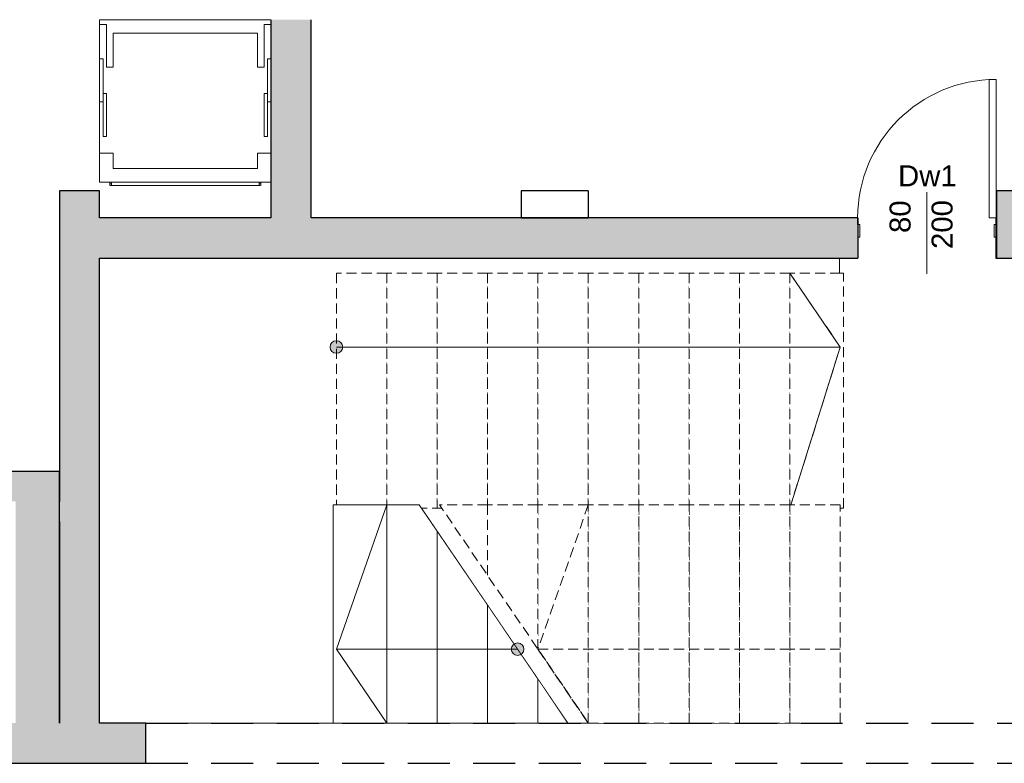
# Model space of a CAD drawing. Header units: centimetres. Extents: x -25572 to 23555, y -2435 to 15405.
# Tile 19 of 134: x 8440 to 9026, y -35 to 408. Entities that reach past the tile are written whole.
import ezdxf

# ---------------------------------------------------------------- set-up
doc = ezdxf.new("R2010")
doc.units = ezdxf.units.CM
doc.header["$MEASUREMENT"] = 0
for name, pattern in [('Przerywana długa', [39, 25, -14]), ('Przerywana gęsta', [9, 6, -3]), ('Wipeout_Contour', [100, 0, -100])]:
    doc.linetypes.add(name, pattern=pattern)
for name, color, linetype, lineweight in [('Nowe_0_Nr_pióra__15', 214, 'Continuous', 15), ('Nowe_210-A Pomieszczenia_Nr_pióra__41', 7, 'Continuous', 15), ('Nowe_220-A Ściany_Nr_pióra__19', 255, 'Continuous', 0), ('Nowe_220-A Ściany_Nr_pióra__23', 7, 'Continuous', 15), ('Nowe_220-A Ściany_Nr_pióra__27', 7, 'Continuous', 25), ('Nowe_220-A Ściany_Nr_pióra__3', 7, 'Continuous', 13), ('Nowe_220-A Ściany_Nr_pióra__7', 7, 'Continuous', 13), ('Nowe_250-A Schody Pochylnie_Nr_pióra__1', 7, 'Continuous', 13), ('Nowe_250-A Schody Pochylnie_Nr_pióra__11', 7, 'Continuous', 13), ('Nowe_250-A Schody Pochylnie_Nr_pióra__71', 7, 'Continuous', 13), ('Nowe_250-A Schody Pochylnie_Nr_pióra__91', 7, 'Continuous', 13), ('Nowe_450-K Stropy_Nr_pióra__21', 7, 'Continuous', 25), ('Nowe_450-K Stropy_Nr_pióra__89', 7, 'Continuous', 13)]:
    doc.layers.add(name, color=color, linetype=linetype, lineweight=lineweight)
doc.layers.add('Nowe_220-A Ściany_Nr_pióra__45', color=7, linetype='Continuous', lineweight=15, true_color=0x40a5ff)
doc.layers.add('Nowe_250-A Schody Pochylnie', color=7, linetype='Continuous')
doc.styles.add('STYL_AUTOMATYCZNY_6', font='arial.ttf')

msp = doc.modelspace()

# ---------------------------------------------------------------- hatches: boundary and pattern name
at = {"layer": 'Nowe_220-A Ściany_Nr_pióra__19', "linetype": 'Continuous', "lineweight": 0}
for points in [[(8589.29, 408), (8589.29, 290), (8613.29, 290), (8613.29, 408)], [(8463.38, 306), (8463.38, -11), (8487.38, -11), (8487.38, 306)], [(9051.38, 306), (9021.38, 306), (9021.38, 266), (9051.38, 266)], [(8487.38, 266), (8938.98, 266), (8938.98, 290), (8487.38, 290)], [(9020.98, 290), (9020.98, 266), (9021.38, 266), (9021.38, 290)], [(8463.38, 121), (8463.38, 139), (8413.38, 139), (8413.38, 121)], [(8463.38, -11), (8463.38, 121), (8437.38, 121), (8437.38, -11)], [(8272.38, -35), (8514.84, -35), (8514.84, -11), (8272.38, -11)]]:
    msp.add_hatch(color=255, dxfattribs=at).paths.add_polyline_path(points)

# ---------------------------------------------------------------- linework, layer by layer
at = {"layer": 'Nowe_0_Nr_pióra__15', "color": 214, "linetype": 'Continuous', "lineweight": 15}
for p, q in [((8487.38, 405.18), (8487.38, 408)), ((8589.38, 408), (8487.38, 408)), ((8491.38, 405.18), (8487.38, 405.18)), ((8487.38, 379.62), (8487.38, 405.18)), ((8491.38, 379.62), (8491.38, 405.18)), ((8585.38, 379.62), (8585.38, 405.18)), ((8585.38, 405.18), (8589.38, 405.18)), ((8589.38, 405.18), (8589.38, 408)), ((8589.38, 379.62), (8589.38, 405.18)), ((8495.38, 400), (8495.38, 379.62)), ((8495.38, 400), (8581.38, 400)), ((8581.38, 400), (8581.38, 379.62)), ((8487.38, 379.62), (8487.38, 328.48)), ((8495.38, 379.62), (8491.38, 379.62)), ((8581.38, 379.62), (8585.38, 379.62)), ((8589.38, 379.62), (8589.38, 328.48)), ((8487.38, 311.3), (8487.38, 328.48)), ((8487.38, 328.48), (8495.38, 328.48)), ((8495.38, 328.48), (8495.38, 319.3)), ((8589.38, 328.48), (8581.38, 328.48)), ((8581.38, 328.48), (8581.38, 319.3)), ((8589.38, 311.3), (8589.38, 328.48)), ((8495.38, 319.3), (8581.38, 319.3)), ((8589.38, 311.3), (8487.38, 311.3)), ((8493.38, 311.2), (8493.38, 309.2)), ((8583.04, 311.2), (8493.71, 311.2)), ((8494.38, 311.2), (8494.38, 309.2)), ((8582.38, 311.2), (8582.38, 309.2)), ((8583.38, 311.2), (8583.38, 309.2)), ((8493.38, 310.2), (8494.04, 310.2)), ((8583.04, 309.2), (8493.71, 309.2)), ((8583.38, 310.2), (8582.71, 310.2))]:
    msp.add_line(p, q, dxfattribs=at)
for points in [[(8487.38, 384.62), (8487.38, 359.05), (8489.38, 359.05), (8489.38, 384.62)], [(8589.38, 384.62), (8589.38, 359.05), (8587.38, 359.05), (8587.38, 384.62)], [(8489.38, 364.05), (8489.38, 338.48), (8491.38, 338.48), (8491.38, 364.05)], [(8587.38, 364.05), (8587.38, 338.48), (8585.38, 338.48), (8585.38, 364.05)]]:
    msp.add_lwpolyline(points, close=True, dxfattribs=at)
at = {"layer": 'Nowe_220-A Ściany_Nr_pióra__23', "color": 7, "linetype": 'Continuous', "lineweight": 15}
for p, q in [((8938.78, 286), (8938.78, 290)), ((8938.78, 290), (8938.98, 290)), ((8938.98, 290), (8938.98, 278.5)), ((9020.98, 278.5), (9020.98, 290)), ((9020.98, 290), (9021.18, 290)), ((9021.18, 290), (9021.18, 286)), ((8939.98, 286), (8938.78, 286)), ((8939.98, 278.5), (8939.98, 286)), ((9021.18, 286), (9019.98, 286)), ((9019.98, 286), (9019.98, 278.5)), ((8938.98, 278.5), (8939.98, 278.5)), ((9019.98, 278.5), (9020.98, 278.5))]:
    msp.add_line(p, q, dxfattribs=at)
at = {"layer": 'Nowe_220-A Ściany_Nr_pióra__27', "color": 7, "linetype": 'Continuous', "lineweight": 25}
for p, q in [((8938.98, 290), (8938.98, 278.5)), ((8938.98, 290), (8938.98, 278.5)), ((8938.98, 290), (8938.98, 278.5)), ((9020.98, 290), (9020.98, 278.5)), ((9020.98, 290), (9020.98, 278.5)), ((9020.98, 290), (9020.98, 278.5)), ((8938.98, 278.5), (8938.98, 266)), ((8938.98, 278.5), (8938.98, 266)), ((9020.98, 278.5), (9020.98, 266)), ((9020.98, 278.5), (9020.98, 266))]:
    msp.add_line(p, q, dxfattribs=at)
for points in [[(8589.29, 408), (8589.29, 290)], [(8613.29, 290), (8613.29, 408)], [(8463.38, 306), (8463.38, 121)], [(8487.38, 306), (8463.38, 306)], [(8487.38, 290), (8487.38, 306)], [(8778.38, 306), (8738.38, 306)], [(9051.38, 306), (9021.38, 306)], [(9021.38, 306), (9021.38, 266)], [(8589.29, 290), (8487.38, 290)], [(8938.98, 290), (8613.29, 290)], [(8738.38, 290), (8778.38, 290)], [(9021.38, 290), (9020.98, 290)], [(9021.38, 266), (9021.38, 290)], [(8487.38, -11), (8487.38, 266)], [(8487.38, 266), (8938.98, 266)], [(9020.98, 266), (9021.38, 266)], [(9021.38, 266), (9051.38, 266)], [(8463.38, 121), (8463.38, 139)], [(8463.38, -11), (8463.38, 121)], [(8463.38, 109), (8463.38, -11)], [(8514.84, -11), (8487.38, -11)], [(8514.84, -35), (8514.84, -11)], [(8272.38, -35), (8514.84, -35)]]:
    msp.add_lwpolyline(points, dxfattribs=at)
at = {"layer": 'Nowe_220-A Ściany_Nr_pióra__3', "color": 7, "linetype": 'Continuous', "lineweight": 13}
for p, q in [((9017.18, 290), (9017.18, 372.4)), ((9017.18, 372.4), (9021.18, 372.4)), ((9021.18, 372.4), (9021.18, 290)), ((9021.18, 290), (9017.18, 290))]:
    msp.add_line(p, q, dxfattribs=at)
msp.add_arc((9021.18, 290), 82.4, 90, 180, dxfattribs=at)
at = {"layer": 'Nowe_220-A Ściany_Nr_pióra__45', "color": 161, "linetype": 'Continuous', "lineweight": 15, "true_color": 0x40a5ff}
msp.add_line((8979.98, 305.18), (8979.98, 256.54), dxfattribs=at)
at = {"layer": 'Nowe_450-K Stropy_Nr_pióra__21', "color": 7, "linetype": 'Continuous', "lineweight": 25, "flags": 128}
for points in [[(8738.38, 306), (8738.38, 290)], [(8778.38, 306), (8778.38, 290)], [(8413.38, 139), (8463.38, 139)]]:
    msp.add_lwpolyline(points, dxfattribs=at)
at = {"layer": 'Nowe_450-K Stropy_Nr_pióra__21', "color": 7, "linetype": 'Przerywana długa', "lineweight": 25, "flags": 128}
msp.add_lwpolyline([(8514.84, -35), (9051.38, -35)], dxfattribs=at)
at = {"layer": 'Nowe_450-K Stropy_Nr_pióra__89', "color": 7, "linetype": 'Continuous', "lineweight": 13}
for points in [[(8928.02, -11), (8928.02, 266), (8487.38, 266), (8487.38, -11), (8514.84, -11)], [(8514.84, -11), (8928.02, -11), (8928.02, 266), (8487.38, 266), (8487.38, -11)]]:
    msp.add_lwpolyline(points, close=True, dxfattribs=at)

# ---------------------------------------------------------------- texts
at = {"layer": 'Nowe_210-A Pomieszczenia_Nr_pióra__41', "color": 7, "linetype": 'Continuous', "lineweight": 15, "insert": (8768.05, 447.95), "char_height": 15, "attachment_point": 2, "style": 'STYL_AUTOMATYCZNY_6'}
msp.add_mtext('\\A1;{\\pqc;\\pt0,25;\\fArial|b0|i0|c238|p0;\\W1.000000;1.21\\fArial|b0|i0|c238|p0;\\W1.000000;\\A1{\\H.66x;\\S^  ;}\\fArial|b0|i0|c238|p0;\\W1.000000;\\fArial|b0|i0|c238|p0;\\W1.000000;\\A1{\\H.66x;\\S^  ;}}', dxfattribs=at)
at = {"layer": 'Nowe_220-A Ściany_Nr_pióra__7', "color": 7, "linetype": 'Continuous', "lineweight": 13, "char_height": 12.5, "attachment_point": 7, "rotation": 90, "style": 'STYL_AUTOMATYCZNY_6'}
for s, insert in [('\\A1;{\\pql;\\pt0;\\fArial|b0|i0|c238|p0;\\W1.000000;80\\fArial|b0|i0|c238|p0;\\W1.000000;\\A1{\\H.66x;\\S^  ;}\\fArial|b0|i0|c238|p0;\\W1.000000;\\fArial|b0|i0|c238|p0;\\W1.000000;}', (8973.94, 280.93)), ('\\A1;{\\pql;\\pt0;\\fArial|b0|i0|c238|p0;\\W1.000000;200\\fArial|b0|i0|c238|p0;\\W1.000000;\\A1{\\H.66x;\\S^  ;}\\fArial|b0|i0|c238|p0;\\W1.000000;\\fArial|b0|i0|c238|p0;\\W1.000000;}', (8998.94, 271.4))]:
    msp.add_mtext(s, dxfattribs=dict(at, insert=insert))
at = {"layer": 'Nowe_220-A Ściany_Nr_pióra__7', "color": 7, "linetype": 'Continuous', "lineweight": 13, "insert": (8962.83, 308.75), "char_height": 12.5, "attachment_point": 7, "style": 'STYL_AUTOMATYCZNY_6'}
msp.add_mtext('\\A1;{\\pql;\\pt0;\\fArial|b0|i0|c238|p0;\\W1.000000;Dw1\\fArial|b0|i0|c238|p0;\\W1.000000;\\fArial|b0|i0|c238|p0;\\W1.000000;\\fArial|b0|i0|c238|p0;\\W1.000000;}', dxfattribs=at)

# ---------------------------------------------------------------- next in the draw order: wipeouts: each hides what was drawn before it
at = {"color": 254, "linetype": 'Wipeout_Contour', "lineweight": 0, "ltscale": 34582.725611}
msp.add_wipeout([(8628.38, 117), (8658.38, 117), (8658.38, 257), (8628.38, 257)], dxfattribs=at).dxf.layer = 'Nowe_250-A Schody Pochylnie'

# ---------------------------------------------------------------- next in the draw order: hatches: boundary and pattern name
at = {"layer": 'Nowe_250-A Schody Pochylnie_Nr_pióra__71', "linetype": 'Continuous', "lineweight": 13}
msp.add_hatch(color=7, dxfattribs=at).paths.add_polyline_path([(8628.38, 209.25, 1), (8628.38, 216.75, 1)])

# ---------------------------------------------------------------- next in the draw order: linework, layer by layer
at = {"layer": 'Nowe_250-A Schody Pochylnie_Nr_pióra__1', "color": 7, "linetype": 'Continuous', "lineweight": 13}
msp.add_line((8628.38, 119), (8628.38, -11), dxfattribs=at)
at = {"layer": 'Nowe_250-A Schody Pochylnie_Nr_pióra__11', "color": 7, "linetype": 'Continuous', "lineweight": 13}
msp.add_lwpolyline([(8628.38, 209.25, 1), (8628.38, 216.75, 1)], format="xyb", close=True, dxfattribs=at)
at = {"layer": 'Nowe_250-A Schody Pochylnie_Nr_pióra__91', "color": 7, "linetype": 'Przerywana gęsta', "lineweight": 13}
for p, q in [((8658.38, 257), (8628.38, 257)), ((8628.38, 257), (8628.38, 117)), ((8658.38, 117), (8658.38, 257)), ((8628.38, 117), (8658.38, 117))]:
    msp.add_line(p, q, dxfattribs=at)

# ---------------------------------------------------------------- next in the draw order: wipeouts: each hides what was drawn before it
at = {"color": 254, "linetype": 'Wipeout_Contour', "lineweight": 0, "ltscale": 34702.693722}
msp.add_wipeout([(8658.38, 117), (8688.38, 117), (8688.38, 257), (8658.38, 257)], dxfattribs=at).dxf.layer = 'Nowe_250-A Schody Pochylnie'

# ---------------------------------------------------------------- next in the draw order: linework, layer by layer
at = {"layer": 'Nowe_250-A Schody Pochylnie_Nr_pióra__1', "color": 7, "linetype": 'Continuous', "lineweight": 13}
msp.add_line((8677.64, 119), (8628.38, 119), dxfattribs=at)
at = {"layer": 'Nowe_250-A Schody Pochylnie_Nr_pióra__11', "color": 7, "linetype": 'Przerywana gęsta', "lineweight": 13}
msp.add_line((8628.38, 213), (8658.38, 213), dxfattribs=at)
at = {"layer": 'Nowe_250-A Schody Pochylnie_Nr_pióra__11', "color": 7, "linetype": 'Continuous', "lineweight": 13}
msp.add_line((8628.38, 213), (8658.38, 213), dxfattribs=at)
at = {"layer": 'Nowe_250-A Schody Pochylnie_Nr_pióra__91', "color": 7, "linetype": 'Przerywana gęsta', "lineweight": 13}
for p, q in [((8688.38, 257), (8658.38, 257)), ((8658.38, 257), (8658.38, 117)), ((8688.38, 117), (8688.38, 257)), ((8658.38, 117), (8688.38, 117))]:
    msp.add_line(p, q, dxfattribs=at)

# ---------------------------------------------------------------- next in the draw order: wipeouts: each hides what was drawn before it
at = {"color": 254, "linetype": 'Wipeout_Contour', "lineweight": 0, "ltscale": 34822.662054}
msp.add_wipeout([(8688.38, 117), (8718.38, 117), (8718.38, 257), (8688.38, 257)], dxfattribs=at).dxf.layer = 'Nowe_250-A Schody Pochylnie'

# ---------------------------------------------------------------- next in the draw order: linework, layer by layer
at = {"layer": 'Nowe_250-A Schody Pochylnie_Nr_pióra__91', "color": 7, "linetype": 'Przerywana gęsta', "lineweight": 13}
for p, q in [((8718.38, 257), (8688.38, 257)), ((8688.38, 257), (8688.38, 117)), ((8718.38, 117), (8718.38, 257)), ((8688.38, 117), (8718.38, 117))]:
    msp.add_line(p, q, dxfattribs=at)

# ---------------------------------------------------------------- next in the draw order: wipeouts: each hides what was drawn before it
at = {"color": 254, "linetype": 'Wipeout_Contour', "lineweight": 0, "ltscale": 34942.630603}
msp.add_wipeout([(8718.38, 117), (8748.38, 117), (8748.38, 257), (8718.38, 257)], dxfattribs=at).dxf.layer = 'Nowe_250-A Schody Pochylnie'

# ---------------------------------------------------------------- next in the draw order: linework, layer by layer
at = {"layer": 'Nowe_250-A Schody Pochylnie_Nr_pióra__91', "color": 7, "linetype": 'Przerywana gęsta', "lineweight": 13}
for p, q in [((8748.38, 257), (8718.38, 257)), ((8718.38, 257), (8718.38, 117)), ((8748.38, 117), (8748.38, 257)), ((8718.38, 117), (8748.38, 117))]:
    msp.add_line(p, q, dxfattribs=at)

# ---------------------------------------------------------------- next in the draw order: wipeouts: each hides what was drawn before it
at = {"color": 254, "linetype": 'Wipeout_Contour', "lineweight": 0, "ltscale": 35062.599367}
msp.add_wipeout([(8748.38, 117), (8778.38, 117), (8778.38, 257), (8748.38, 257)], dxfattribs=at).dxf.layer = 'Nowe_250-A Schody Pochylnie'

# ---------------------------------------------------------------- next in the draw order: linework, layer by layer
at = {"layer": 'Nowe_250-A Schody Pochylnie_Nr_pióra__91', "color": 7, "linetype": 'Przerywana gęsta', "lineweight": 13}
for p, q in [((8778.38, 257), (8748.38, 257)), ((8748.38, 257), (8748.38, 117)), ((8778.38, 117), (8778.38, 257)), ((8748.38, 117), (8778.38, 117))]:
    msp.add_line(p, q, dxfattribs=at)

# ---------------------------------------------------------------- next in the draw order: wipeouts: each hides what was drawn before it
at = {"color": 254, "linetype": 'Wipeout_Contour', "lineweight": 0, "ltscale": 35182.568344}
msp.add_wipeout([(8778.38, 117), (8808.38, 117), (8808.38, 257), (8778.38, 257)], dxfattribs=at).dxf.layer = 'Nowe_250-A Schody Pochylnie'

# ---------------------------------------------------------------- next in the draw order: linework, layer by layer
at = {"layer": 'Nowe_250-A Schody Pochylnie_Nr_pióra__91', "color": 7, "linetype": 'Przerywana gęsta', "lineweight": 13}
for p, q in [((8808.38, 257), (8778.38, 257)), ((8778.38, 257), (8778.38, 117)), ((8808.38, 117), (8808.38, 257)), ((8778.38, 117), (8808.38, 117))]:
    msp.add_line(p, q, dxfattribs=at)

# ---------------------------------------------------------------- next in the draw order: wipeouts: each hides what was drawn before it
at = {"color": 254, "linetype": 'Wipeout_Contour', "lineweight": 0, "ltscale": 35302.537532}
msp.add_wipeout([(8808.38, 117), (8838.38, 117), (8838.38, 257), (8808.38, 257)], dxfattribs=at).dxf.layer = 'Nowe_250-A Schody Pochylnie'

# ---------------------------------------------------------------- next in the draw order: linework, layer by layer
at = {"layer": 'Nowe_250-A Schody Pochylnie_Nr_pióra__91', "color": 7, "linetype": 'Przerywana gęsta', "lineweight": 13}
for p, q in [((8838.38, 257), (8808.38, 257)), ((8808.38, 257), (8808.38, 117)), ((8838.38, 117), (8838.38, 257)), ((8808.38, 117), (8838.38, 117))]:
    msp.add_line(p, q, dxfattribs=at)

# ---------------------------------------------------------------- next in the draw order: wipeouts: each hides what was drawn before it
at = {"color": 254, "linetype": 'Wipeout_Contour', "lineweight": 0, "ltscale": 35422.506928}
msp.add_wipeout([(8838.38, 117), (8868.38, 117), (8868.38, 257), (8838.38, 257)], dxfattribs=at).dxf.layer = 'Nowe_250-A Schody Pochylnie'

# ---------------------------------------------------------------- next in the draw order: linework, layer by layer
at = {"layer": 'Nowe_250-A Schody Pochylnie_Nr_pióra__91', "color": 7, "linetype": 'Przerywana gęsta', "lineweight": 13}
for p, q in [((8868.38, 257), (8838.38, 257)), ((8838.38, 257), (8838.38, 117)), ((8868.38, 117), (8868.38, 257)), ((8838.38, 117), (8868.38, 117))]:
    msp.add_line(p, q, dxfattribs=at)

# ---------------------------------------------------------------- next in the draw order: wipeouts: each hides what was drawn before it
at = {"color": 254, "linetype": 'Wipeout_Contour', "lineweight": 0, "ltscale": 35542.476532}
msp.add_wipeout([(8898.38, 257), (8868.38, 257), (8868.38, 117), (8898.38, 117)], dxfattribs=at).dxf.layer = 'Nowe_250-A Schody Pochylnie'

# ---------------------------------------------------------------- next in the draw order: linework, layer by layer
at = {"layer": 'Nowe_250-A Schody Pochylnie_Nr_pióra__91', "color": 7, "linetype": 'Przerywana gęsta', "lineweight": 13}
for p, q in [((8898.38, 257), (8868.38, 257)), ((8868.38, 257), (8868.38, 117)), ((8898.38, 117), (8898.38, 257)), ((8868.38, 117), (8898.38, 117))]:
    msp.add_line(p, q, dxfattribs=at)

# ---------------------------------------------------------------- next in the draw order: wipeouts: each hides what was drawn before it
at = {"color": 254, "linetype": 'Wipeout_Contour', "lineweight": 0, "ltscale": 53526.794236}
msp.add_wipeout([(8898.38, 257), (8898.38, 117), (8928.38, 117), (8930.38, 117), (8930.38, 257), (8928.38, 257)], dxfattribs=at).dxf.layer = 'Nowe_250-A Schody Pochylnie'

# ---------------------------------------------------------------- next in the draw order: linework, layer by layer
at = {"layer": 'Nowe_250-A Schody Pochylnie_Nr_pióra__11', "color": 7, "linetype": 'Przerywana gęsta', "lineweight": 13}
for p, q in [((8928.38, 213), (8898.38, 257)), ((8658.38, 213), (8898.38, 213)), ((8898.38, 213), (8928.38, 213)), ((8898.38, 117), (8928.38, 213))]:
    msp.add_line(p, q, dxfattribs=at)
at = {"layer": 'Nowe_250-A Schody Pochylnie_Nr_pióra__11', "color": 7, "linetype": 'Continuous', "lineweight": 13}
for p, q in [((8928.38, 213), (8898.38, 257)), ((8658.38, 213), (8898.38, 213)), ((8898.38, 213), (8928.38, 213)), ((8898.38, 117), (8928.38, 213))]:
    msp.add_line(p, q, dxfattribs=at)
at = {"layer": 'Nowe_250-A Schody Pochylnie_Nr_pióra__91', "color": 7, "linetype": 'Przerywana gęsta', "lineweight": 13}
for p, q in [((8898.38, 257), (8898.38, 117)), ((8928.38, 257), (8898.38, 257)), ((8930.38, 257), (8928.38, 257)), ((8930.38, 117), (8930.38, 257)), ((8898.38, 117), (8928.38, 117)), ((8928.38, 117), (8930.38, 117))]:
    msp.add_line(p, q, dxfattribs=at)

# ---------------------------------------------------------------- next in the draw order: wipeouts: each hides what was drawn before it
at = {"color": 254, "linetype": 'Wipeout_Contour', "lineweight": 0, "ltscale": 35655.104618}
msp.add_wipeout([(8898.38, 119), (8898.38, -11), (8928.38, -11), (8928.38, 119)], dxfattribs=at).dxf.layer = 'Nowe_250-A Schody Pochylnie'

# ---------------------------------------------------------------- next in the draw order: linework, layer by layer
at = {"layer": 'Nowe_250-A Schody Pochylnie_Nr_pióra__91', "color": 7, "linetype": 'Przerywana gęsta', "lineweight": 13}
for p, q in [((8928.38, 119), (8898.38, 119)), ((8898.38, 119), (8898.38, -11)), ((8928.38, -11), (8928.38, 119)), ((8898.38, -11), (8928.38, -11))]:
    msp.add_line(p, q, dxfattribs=at)

# ---------------------------------------------------------------- next in the draw order: wipeouts: each hides what was drawn before it
at = {"color": 254, "linetype": 'Wipeout_Contour', "lineweight": 0, "ltscale": 35535.11002}
msp.add_wipeout([(8868.38, 119), (8868.38, -11), (8898.38, -11), (8898.38, 119)], dxfattribs=at).dxf.layer = 'Nowe_250-A Schody Pochylnie'

# ---------------------------------------------------------------- next in the draw order: linework, layer by layer
at = {"layer": 'Nowe_250-A Schody Pochylnie_Nr_pióra__11', "color": 7, "linetype": 'Przerywana gęsta', "lineweight": 13}
msp.add_line((8928.38, 33), (8898.38, 33), dxfattribs=at)
at = {"layer": 'Nowe_250-A Schody Pochylnie_Nr_pióra__91', "color": 7, "linetype": 'Przerywana gęsta', "lineweight": 13}
for p, q in [((8898.38, 119), (8868.38, 119)), ((8868.38, 119), (8868.38, -11)), ((8898.38, -11), (8898.38, 119)), ((8868.38, -11), (8898.38, -11))]:
    msp.add_line(p, q, dxfattribs=at)

# ---------------------------------------------------------------- next in the draw order: wipeouts: each hides what was drawn before it
at = {"color": 254, "linetype": 'Wipeout_Contour', "lineweight": 0, "ltscale": 35415.115473}
msp.add_wipeout([(8838.38, 119), (8838.38, -11), (8868.38, -11), (8868.38, 119)], dxfattribs=at).dxf.layer = 'Nowe_250-A Schody Pochylnie'

# ---------------------------------------------------------------- next in the draw order: linework, layer by layer
at = {"layer": 'Nowe_250-A Schody Pochylnie_Nr_pióra__91', "color": 7, "linetype": 'Przerywana gęsta', "lineweight": 13}
for p, q in [((8868.38, 119), (8838.38, 119)), ((8838.38, 119), (8838.38, -11)), ((8868.38, -11), (8868.38, 119)), ((8838.38, -11), (8868.38, -11))]:
    msp.add_line(p, q, dxfattribs=at)

# ---------------------------------------------------------------- next in the draw order: wipeouts: each hides what was drawn before it
at = {"color": 254, "linetype": 'Wipeout_Contour', "lineweight": 0, "ltscale": 35295.120956}
msp.add_wipeout([(8808.38, 119), (8808.38, -11), (8838.38, -11), (8838.38, 119)], dxfattribs=at).dxf.layer = 'Nowe_250-A Schody Pochylnie'

# ---------------------------------------------------------------- next in the draw order: linework, layer by layer
at = {"layer": 'Nowe_250-A Schody Pochylnie_Nr_pióra__91', "color": 7, "linetype": 'Przerywana gęsta', "lineweight": 13}
for p, q in [((8838.38, 119), (8808.38, 119)), ((8808.38, 119), (8808.38, -11)), ((8838.38, -11), (8838.38, 119)), ((8808.38, -11), (8838.38, -11))]:
    msp.add_line(p, q, dxfattribs=at)

# ---------------------------------------------------------------- next in the draw order: wipeouts: each hides what was drawn before it
at = {"color": 254, "linetype": 'Wipeout_Contour', "lineweight": 0, "ltscale": 35175.126476}
msp.add_wipeout([(8778.38, 119), (8778.38, -11), (8808.38, -11), (8808.38, 119)], dxfattribs=at).dxf.layer = 'Nowe_250-A Schody Pochylnie'

# ---------------------------------------------------------------- next in the draw order: linework, layer by layer
at = {"layer": 'Nowe_250-A Schody Pochylnie_Nr_pióra__91', "color": 7, "linetype": 'Przerywana gęsta', "lineweight": 13}
for p, q in [((8808.38, 119), (8778.38, 119)), ((8778.38, 119), (8778.38, -11)), ((8808.38, -11), (8808.38, 119)), ((8778.38, -11), (8808.38, -11))]:
    msp.add_line(p, q, dxfattribs=at)

# ---------------------------------------------------------------- next in the draw order: wipeouts: each hides what was drawn before it
at = {"color": 254, "linetype": 'Wipeout_Contour', "lineweight": 0, "ltscale": 35055.189434}
msp.add_wipeout([(8748.38, 119), (8748.38, 33), (8778.38, -11), (8778.38, 119)], dxfattribs=at).dxf.layer = 'Nowe_250-A Schody Pochylnie'

# ---------------------------------------------------------------- next in the draw order: linework, layer by layer
at = {"layer": 'Nowe_250-A Schody Pochylnie_Nr_pióra__1', "color": 7, "linetype": 'Continuous', "lineweight": 13}
msp.add_line((8628.38, -11), (8766.27, -11), dxfattribs=at)
at = {"layer": 'Nowe_250-A Schody Pochylnie_Nr_pióra__91', "color": 7, "linetype": 'Przerywana gęsta', "lineweight": 13}
for p, q in [((8778.38, 119), (8748.38, 119)), ((8748.38, 119), (8748.38, 33)), ((8778.38, -11), (8778.38, 119))]:
    msp.add_line(p, q, dxfattribs=at)

# ---------------------------------------------------------------- next in the draw order: wipeouts: each hides what was drawn before it
at = {"color": 254, "linetype": 'Wipeout_Contour', "lineweight": 0, "ltscale": 34935.530485}
msp.add_wipeout([(8718.38, 119), (8718.38, 77), (8748.38, 33), (8748.38, 119)], dxfattribs=at).dxf.layer = 'Nowe_250-A Schody Pochylnie'
at = {"color": 254, "linetype": 'Wipeout_Contour', "lineweight": 0, "ltscale": 26263.549906}
msp.add_wipeout([(8766.27, -11), (8748.38, 15.25), (8748.38, -11)], dxfattribs=at).dxf.layer = 'Nowe_250-A Schody Pochylnie'

# ---------------------------------------------------------------- next in the draw order: linework, layer by layer
at = {"layer": 'Nowe_250-A Schody Pochylnie_Nr_pióra__11', "color": 7, "linetype": 'Continuous', "lineweight": 13}
for p, q in [((8748.38, 15.25), (8748.38, -11)), ((8748.38, -11), (8766.27, -11))]:
    msp.add_line(p, q, dxfattribs=at)
at = {"layer": 'Nowe_250-A Schody Pochylnie_Nr_pióra__91', "color": 7, "linetype": 'Przerywana gęsta', "lineweight": 13}
for p, q in [((8748.38, 119), (8718.38, 119)), ((8718.38, 119), (8718.38, 77)), ((8748.38, 33), (8748.38, 119))]:
    msp.add_line(p, q, dxfattribs=at)

# ---------------------------------------------------------------- next in the draw order: wipeouts: each hides what was drawn before it
at = {"color": 254, "linetype": 'Wipeout_Contour', "lineweight": 0, "ltscale": 26127.96179}
msp.add_wipeout([(8689.74, 119), (8718.38, 77), (8718.38, 119)], dxfattribs=at).dxf.layer = 'Nowe_250-A Schody Pochylnie'
at = {"color": 254, "linetype": 'Wipeout_Contour', "lineweight": 0, "ltscale": 34933.729195}
msp.add_wipeout([(8748.38, 15.25), (8718.38, 59.25), (8718.38, -11), (8748.38, -11)], dxfattribs=at).dxf.layer = 'Nowe_250-A Schody Pochylnie'

# ---------------------------------------------------------------- next in the draw order: hatches: boundary and pattern name
at = {"layer": 'Nowe_250-A Schody Pochylnie_Nr_pióra__71', "linetype": 'Continuous', "lineweight": 13}
msp.add_hatch(color=7, dxfattribs=at).paths.add_polyline_path([(8736.27, 36.75, 1), (8736.27, 29.25, 1)])

# ---------------------------------------------------------------- next in the draw order: linework, layer by layer
at = {"layer": 'Nowe_250-A Schody Pochylnie_Nr_pióra__11', "color": 7, "linetype": 'Przerywana gęsta', "lineweight": 13}
for p, q in [((8778.38, 119), (8748.38, 33)), ((8898.38, 33), (8748.38, 33)), ((8748.38, 33), (8778.38, -11))]:
    msp.add_line(p, q, dxfattribs=at)
at = {"layer": 'Nowe_250-A Schody Pochylnie_Nr_pióra__11', "color": 7, "linetype": 'Continuous', "lineweight": 13}
for p, q in [((8718.38, 59.25), (8718.38, -11)), ((8748.38, -11), (8748.38, 15.25)), ((8718.38, -11), (8748.38, -11))]:
    msp.add_line(p, q, dxfattribs=at)
msp.add_lwpolyline([(8736.27, 36.75, 1), (8736.27, 29.25, 1)], format="xyb", close=True, dxfattribs=at)
at = {"layer": 'Nowe_250-A Schody Pochylnie_Nr_pióra__91', "color": 7, "linetype": 'Przerywana gęsta', "lineweight": 13}
for p, q in [((8718.38, 119), (8689.74, 119)), ((8718.38, 77), (8718.38, 119))]:
    msp.add_line(p, q, dxfattribs=at)

# ---------------------------------------------------------------- next in the draw order: wipeouts: each hides what was drawn before it
at = {"color": 254, "linetype": 'Wipeout_Contour', "lineweight": 0, "ltscale": 34814.329052}
msp.add_wipeout([(8718.38, 59.25), (8688.38, 103.25), (8688.38, -11), (8718.38, -11)], dxfattribs=at).dxf.layer = 'Nowe_250-A Schody Pochylnie'

# ---------------------------------------------------------------- next in the draw order: linework, layer by layer
at = {"layer": 'Nowe_250-A Schody Pochylnie_Nr_pióra__11', "color": 7, "linetype": 'Continuous', "lineweight": 13}
for p, q in [((8688.38, 103.25), (8688.38, -11)), ((8718.38, -11), (8718.38, 59.25)), ((8688.38, -11), (8718.38, -11))]:
    msp.add_line(p, q, dxfattribs=at)

# ---------------------------------------------------------------- next in the draw order: wipeouts: each hides what was drawn before it
at = {"color": 254, "linetype": 'Wipeout_Contour', "lineweight": 0, "ltscale": 43373.263549}
msp.add_wipeout([(8677.64, 119), (8658.38, 119), (8658.38, -11), (8688.38, -11), (8688.38, 103.25)], dxfattribs=at).dxf.layer = 'Nowe_250-A Schody Pochylnie'

# ---------------------------------------------------------------- next in the draw order: linework, layer by layer
at = {"layer": 'Nowe_250-A Schody Pochylnie_Nr_pióra__11', "color": 7, "linetype": 'Continuous', "lineweight": 13}
for p, q in [((8658.38, 119), (8658.38, -11)), ((8677.64, 119), (8658.38, 119)), ((8766.27, -11), (8677.64, 119)), ((8688.38, -11), (8688.38, 103.25)), ((8658.38, -11), (8688.38, -11))]:
    msp.add_line(p, q, dxfattribs=at)
at = {"layer": 'Nowe_250-A Schody Pochylnie_Nr_pióra__11', "color": 7, "linetype": 'Przerywana gęsta', "lineweight": 13}
msp.add_line((8778.38, -11), (8689.74, 119), dxfattribs=at)

# ---------------------------------------------------------------- next in the draw order: wipeouts: each hides what was drawn before it
at = {"color": 254, "linetype": 'Wipeout_Contour', "lineweight": 0, "ltscale": 51829.61616}
msp.add_wipeout([(8626.38, 119), (8626.38, -11), (8628.38, -11), (8658.38, -11), (8658.38, 119), (8628.38, 119)], dxfattribs=at).dxf.layer = 'Nowe_250-A Schody Pochylnie'

# ---------------------------------------------------------------- next in the draw order: linework, layer by layer
at = {"layer": 'Nowe_250-A Schody Pochylnie_Nr_pióra__11', "color": 7, "linetype": 'Continuous', "lineweight": 13}
for p, q in [((8628.38, 119), (8626.38, 119)), ((8626.38, 119), (8626.38, -11)), ((8658.38, 119), (8628.38, 119)), ((8658.38, 119), (8628.38, 33)), ((8658.38, -11), (8658.38, 119)), ((8658.38, 33), (8628.38, 33)), ((8628.38, 33), (8658.38, -11)), ((8736.27, 33), (8658.38, 33)), ((8626.38, -11), (8628.38, -11)), ((8628.38, -11), (8658.38, -11))]:
    msp.add_line(p, q, dxfattribs=at)
at = {"layer": 'Nowe_450-K Stropy_Nr_pióra__21', "color": 7, "linetype": 'Przerywana długa', "lineweight": 25, "flags": 128}
msp.add_lwpolyline([(8514.84, -11), (9051.38, -11)], dxfattribs=at)

doc.saveas('drawing.dxf')
